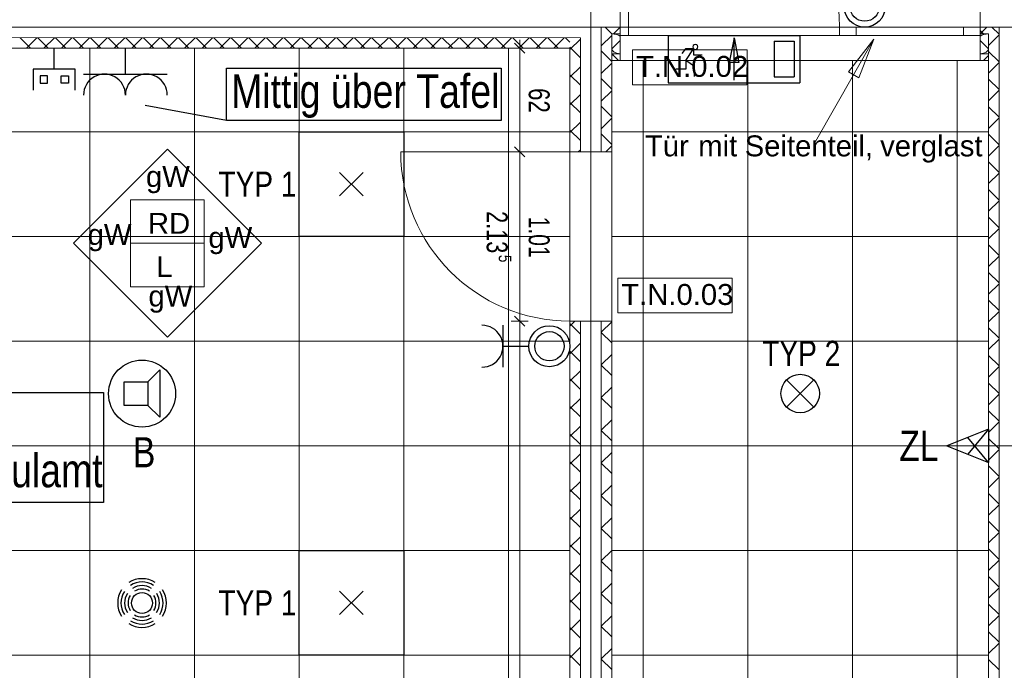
# Model space of a CAD drawing. Extents: x 1101 to 1942, y 41 to 882.
# Tile 73 of 113: x 1355 to 1473, y 613 to 690. Entities that reach past the tile are written whole.
import ezdxf
from ezdxf.lldxf.tags import DXFTag

# ---------------------------------------------------------------- set-up
doc = ezdxf.new("R2010")
doc.units = 0
doc.layers.get('0').update_dxf_attribs({"lineweight": 13})
for name, color, linetype, lineweight in [('Axen', 7, 'Continuous', 25), ('Beschriftung', 7, 'Continuous', 25), ('Deckenspiegel', 7, 'Continuous', 25), ('Fullfläche', 7, 'Continuous', 25), ('Maßlinien', 7, 'Continuous', 25), ('Türen-A03CP7E11H', 7, 'Continuous', 25), ('Wände', 7, 'Continuous', 25)]:
    doc.layers.add(name, color=color, linetype=linetype, lineweight=lineweight)
for name, color, linetype, lineweight, true_color in [('BI_E_Beschallung', 5, 'Continuous', 25, 0x0000ff), ('BI_E_EDV', 3, 'Continuous', 25, 0x00ff00), ('BI_E_Licht', 7, 'Continuous', 25, 0xff6600), ('BI_E_Rufanlagen', 5, 'Continuous', 25, 0x0000ff), ('BI_E_Sicherheitsleuchten', 3, 'Continuous', 25, 0x00ff00), ('BI_E_Starkstrom', 1, 'Continuous', 25, 0xff0000), ('BI_E_Steckdosen', 1, 'Continuous', 25, 0xff0000), ('BI_E_Stromkreis', 1, 'Continuous', 25, 0xff0000)]:
    doc.layers.add(name, color=color, linetype=linetype, lineweight=lineweight, true_color=true_color)
doc.styles.get("Standard").update_dxf_attribs({"font": 'arial.ttf'})
tags = doc.linetypes.add('ALL_S25', pattern=[0.001, 0, -0.001]).pattern_tags.tags
tags[6:7] = [DXFTag(74, 4), DXFTag(75, 0), DXFTag(340, '0'), DXFTag(46, 1.0), DXFTag(50, 0.0), DXFTag(44, 0.0), DXFTag(45, 0.0)]
tags[4:5] = [DXFTag(74, 4), DXFTag(75, 0), DXFTag(340, '0'), DXFTag(46, 1.0), DXFTag(50, 0.0), DXFTag(44, 0.0), DXFTag(45, 0.0)]
tags = doc.linetypes.add('PUNKT2_S9-A03CP7E21H', pattern=[0.001, 0, -0.001]).pattern_tags.tags
tags[6:7] = [DXFTag(74, 4), DXFTag(75, 0), DXFTag(340, '0'), DXFTag(46, 1.0), DXFTag(50, 0.0), DXFTag(44, 0.0), DXFTag(45, 0.0)]
tags[4:5] = [DXFTag(74, 4), DXFTag(75, 0), DXFTag(340, '0'), DXFTag(46, 1.0), DXFTag(50, 0.0), DXFTag(44, 0.0), DXFTag(45, 0.0)]

# ---------------------------------------------------------------- blocks, each defined once
blk = doc.blocks.new('Referenz-A03CP7E41H', base_point=(1127.79, 89.81))
at = {"layer": 'Axen', "color": 0, "linetype": 'ALL_S25', "lineweight": -2, "ltscale": 0.13}
for p, q in [((1423.5, 90.13), (1423.5, 825.65)), ((1661.9, 689.45), (1222.39, 689.45)), ((1661.89, 639.45), (1222.38, 639.45))]:
    blk.add_line(p, q, dxfattribs=at)
at = {"layer": 'Beschriftung', "color": 0, "lineweight": -2}
for p, q in [((1457.31, 688), (1450.33, 675.79)), ((1454.27, 684.1), (1457.31, 688)), ((1454.27, 684.1), (1457.31, 688)), ((1457.31, 688), (1455.49, 683.4)), ((1457.31, 688), (1455.49, 683.4)), ((1442.15, 686.72), (1428.47, 686.72)), ((1428.47, 686.72), (1428.47, 682.55)), ((1442.14, 682.55), (1442.15, 686.72)), ((1455.49, 683.4), (1454.27, 684.1)), ((1455.49, 683.4), (1454.27, 684.1)), ((1454.88, 683.75), (1454.71, 683.44)), ((1428.47, 682.55), (1442.14, 682.55)), ((1361.72, 663.64), (1372.94, 674.86)), ((1372.94, 674.86), (1384.15, 663.64)), ((1368.54, 663.64), (1368.54, 668.84)), ((1368.54, 668.84), (1377.34, 668.84)), ((1377.34, 668.84), (1377.34, 663.64)), ((1372.94, 652.43), (1361.72, 663.64)), ((1377.34, 663.64), (1368.54, 663.64)), ((1368.54, 658.44), (1368.54, 663.64)), ((1384.15, 663.64), (1372.94, 652.43)), ((1377.34, 663.64), (1377.34, 658.44)), ((1440.39, 659.49), (1426.72, 659.49)), ((1426.72, 659.49), (1426.72, 655.32)), ((1440.39, 655.32), (1440.39, 659.49)), ((1377.34, 658.44), (1368.54, 658.44)), ((1426.72, 655.32), (1440.39, 655.32))]:
    blk.add_line(p, q, dxfattribs=at)
at = {"layer": 'Deckenspiegel', "color": 0, "lineweight": -2}
for p, q in [((1306.3, 686.95), (1421, 686.95)), ((1363.65, 686.95), (1363.65, 441.94)), ((1376.15, 686.95), (1376.15, 441.94)), ((1388.65, 686.95), (1388.65, 441.94)), ((1401.15, 686.95), (1401.15, 441.94)), ((1413.65, 686.95), (1413.65, 441.94)), ((1421, 686.95), (1421, 441.95)), ((1426, 193.45), (1426, 685.45)), ((1426, 685.45), (1471, 685.45)), ((1429.75, 193.45), (1429.75, 685.45)), ((1442.25, 193.45), (1442.25, 685.45)), ((1454.75, 193.45), (1454.75, 685.45)), ((1467.25, 193.45), (1467.25, 685.45)), ((1471, 685.45), (1471, 193.45)), ((1306.3, 676.94), (1421, 676.95)), ((1471, 676.95), (1426, 676.95)), ((1306.3, 664.44), (1421, 664.45)), ((1471, 664.45), (1426, 664.45)), ((1306.3, 651.94), (1421, 651.95)), ((1471, 651.95), (1426, 651.95)), ((1306.3, 639.44), (1421, 639.45)), ((1471, 639.45), (1426, 639.45)), ((1306.3, 626.94), (1421, 626.95)), ((1471, 626.95), (1426, 626.95)), ((1306.3, 614.44), (1421, 614.45)), ((1471, 614.45), (1426, 614.45))]:
    blk.add_line(p, q, dxfattribs=at)
at = {"layer": 'Fullfläche', "color": 0, "lineweight": -2}
for p, q in [((1425.2, 689.45), (1426, 688.65)), ((1426.99, 689.45), (1426.19, 688.65)), ((1470, 689.05), (1470.19, 688.86)), ((1470.78, 689.45), (1470.19, 688.86)), ((1472.25, 688.6), (1471.4, 689.45)), ((1355.36, 688.19), (1356.6, 686.95)), ((1357.33, 688.19), (1356.09, 686.95)), ((1357.46, 688.19), (1358.7, 686.95)), ((1359.43, 688.19), (1358.19, 686.95)), ((1359.56, 688.19), (1360.8, 686.95)), ((1361.53, 688.19), (1360.29, 686.95)), ((1361.66, 688.19), (1362.9, 686.95)), ((1363.63, 688.19), (1362.39, 686.95)), ((1363.76, 688.19), (1365, 686.95)), ((1365.73, 688.19), (1364.49, 686.95)), ((1365.86, 688.19), (1367.1, 686.95)), ((1367.83, 688.19), (1366.59, 686.95)), ((1367.96, 688.19), (1369.2, 686.95)), ((1369.93, 688.19), (1368.69, 686.95)), ((1370.06, 688.19), (1371.3, 686.95)), ((1372.03, 688.19), (1370.79, 686.95)), ((1372.16, 688.19), (1373.4, 686.95)), ((1374.13, 688.19), (1372.89, 686.95)), ((1374.26, 688.19), (1375.5, 686.95)), ((1376.23, 688.19), (1374.99, 686.95)), ((1376.36, 688.19), (1377.6, 686.95)), ((1378.32, 688.19), (1377.09, 686.95)), ((1378.46, 688.19), (1379.7, 686.95)), ((1380.42, 688.19), (1379.19, 686.95)), ((1380.56, 688.19), (1381.8, 686.95)), ((1382.52, 688.19), (1381.29, 686.95)), ((1382.66, 688.19), (1383.9, 686.95)), ((1384.62, 688.19), (1383.39, 686.95)), ((1384.76, 688.19), (1386, 686.95)), ((1386.72, 688.19), (1385.49, 686.95)), ((1386.86, 688.19), (1388.1, 686.95)), ((1388.82, 688.19), (1387.59, 686.95)), ((1388.96, 688.19), (1390.2, 686.95)), ((1390.92, 688.19), (1389.69, 686.95)), ((1391.06, 688.19), (1392.3, 686.95)), ((1393.02, 688.19), (1391.79, 686.95)), ((1393.16, 688.19), (1394.4, 686.95)), ((1395.12, 688.19), (1393.88, 686.95)), ((1395.26, 688.19), (1396.5, 686.95)), ((1397.22, 688.19), (1395.98, 686.95)), ((1397.36, 688.19), (1398.6, 686.95)), ((1399.32, 688.19), (1398.08, 686.95)), ((1399.46, 688.19), (1400.7, 686.95)), ((1401.42, 688.19), (1400.18, 686.95)), ((1401.56, 688.19), (1402.8, 686.95)), ((1403.52, 688.19), (1402.28, 686.95)), ((1403.66, 688.19), (1404.9, 686.95)), ((1405.62, 688.19), (1404.38, 686.95)), ((1405.76, 688.19), (1407, 686.95)), ((1407.72, 688.19), (1406.48, 686.95)), ((1407.86, 688.19), (1409.1, 686.95)), ((1409.82, 688.18), (1408.58, 686.95)), ((1409.96, 688.18), (1411.2, 686.95)), ((1411.92, 688.18), (1410.68, 686.95)), ((1412.07, 688.18), (1413.3, 686.95)), ((1414.02, 688.18), (1412.78, 686.95)), ((1414.17, 688.18), (1415.4, 686.95)), ((1416.12, 688.18), (1414.88, 686.95)), ((1416.27, 688.18), (1417.5, 686.95)), ((1418.22, 688.18), (1416.98, 686.95)), ((1418.37, 688.18), (1419.6, 686.95)), ((1420.32, 688.18), (1419.08, 686.95)), ((1420.47, 688.18), (1421, 687.65)), ((1422.25, 688.01), (1421, 686.76)), ((1424.75, 687.21), (1426, 688.46)), ((1426, 688.65), (1426, 688.65)), ((1426.02, 686.85), (1427, 687.86)), ((1470.19, 688.86), (1470, 688.66)), ((1470.97, 686.85), (1470, 687.86)), ((1470.19, 688.86), (1470.4, 688.65)), ((1472.25, 688.51), (1471, 687.26)), ((1422.25, 685.8), (1421, 687.05)), ((1424.75, 686.6), (1426, 685.35)), ((1426, 686.06), (1426.19, 686.25)), ((1426.8, 685.45), (1426, 686.25)), ((1471, 686.06), (1470.39, 685.45)), ((1472.25, 685.3), (1471, 686.55)), ((1422.25, 684.71), (1421, 683.46)), ((1424.75, 683.91), (1426, 685.16)), ((1470, 685.45), (1470, 685.45)), ((1472.25, 685.21), (1471, 683.96)), ((1422.25, 682.5), (1421, 683.75)), ((1424.75, 683.3), (1426, 682.05)), ((1472.25, 682), (1471, 683.25)), ((1422.25, 681.41), (1421, 680.16)), ((1424.75, 680.61), (1426, 681.86)), ((1472.25, 681.91), (1471, 680.66)), ((1422.25, 679.2), (1421, 680.45)), ((1424.75, 680), (1426, 678.75)), ((1472.25, 678.7), (1471, 679.95)), ((1424.75, 677.31), (1426, 678.56)), ((1472.25, 678.61), (1471, 677.36)), ((1422.25, 678.11), (1421, 676.86)), ((1422.25, 675.9), (1421, 677.15)), ((1424.75, 676.7), (1426, 675.45)), ((1472.25, 675.4), (1471, 676.65)), ((1425.29, 674.55), (1426, 675.26)), ((1472.25, 675.31), (1471, 674.06)), ((1422.25, 674.81), (1421.99, 674.55)), ((1472.25, 672.1), (1471, 673.35)), ((1472.25, 672.01), (1471, 670.76)), ((1472.25, 668.8), (1471, 670.05)), ((1472.25, 668.71), (1471, 667.46)), ((1472.25, 665.5), (1471, 666.75)), ((1472.25, 665.41), (1471, 664.16)), ((1472.25, 662.2), (1471, 663.45)), ((1472.25, 662.11), (1471, 660.86)), ((1472.25, 658.9), (1471, 660.15)), ((1472.25, 658.81), (1471, 657.56)), ((1472.25, 655.6), (1471, 656.85)), ((1472.25, 655.51), (1471, 654.26)), ((1421.59, 654.35), (1421, 653.76)), ((1422.25, 652.8), (1421, 654.05)), ((1424.75, 653.01), (1426, 654.26)), ((1424.75, 653), (1426, 651.75)), ((1472.25, 652.3), (1471, 653.55)), ((1422.25, 651.71), (1421, 650.46)), ((1472.25, 652.21), (1471, 650.96)), ((1422.25, 649.5), (1421, 650.75)), ((1424.75, 649.11), (1426, 650.36)), ((1472.25, 649), (1471, 650.25)), ((1424.75, 649.1), (1426, 647.85)), ((1422.25, 648.41), (1421, 647.16)), ((1472.25, 648.91), (1471, 647.66)), ((1422.25, 646.2), (1421, 647.45)), ((1472.25, 645.7), (1471, 646.95)), ((1424.75, 645.21), (1426, 646.46)), ((1472.25, 645.61), (1471, 644.36)), ((1422.25, 645.11), (1421, 643.86)), ((1424.75, 645.2), (1426, 643.95)), ((1422.25, 642.9), (1421, 644.15)), ((1472.25, 642.4), (1471, 643.65)), ((1424.75, 641.31), (1426, 642.56)), ((1472.25, 642.31), (1471, 641.06)), ((1422.25, 641.81), (1421, 640.56)), ((1422.25, 639.6), (1421, 640.85)), ((1424.75, 641.3), (1426, 640.05)), ((1472.25, 639.1), (1471, 640.35)), ((1422.25, 638.51), (1421, 637.26)), ((1424.75, 637.41), (1426, 638.66)), ((1472.25, 639.01), (1471, 637.76)), ((1422.25, 636.3), (1421, 637.55)), ((1424.75, 637.4), (1426, 636.15)), ((1472.25, 635.8), (1471, 637.05)), ((1422.25, 635.21), (1421, 633.96)), ((1472.25, 635.71), (1471, 634.46)), ((1422.25, 633), (1421, 634.25)), ((1424.75, 633.51), (1426, 634.76)), ((1424.75, 633.5), (1426, 632.25)), ((1472.25, 632.5), (1471, 633.75)), ((1422.25, 631.91), (1421, 630.66)), ((1472.25, 632.41), (1471, 631.16)), ((1422.25, 629.7), (1421, 630.95)), ((1424.75, 629.61), (1426, 630.86)), ((1472.25, 629.2), (1471, 630.45)), ((1424.75, 629.6), (1426, 628.35)), ((1472.25, 629.11), (1471, 627.86)), ((1422.25, 628.61), (1421, 627.36)), ((1422.25, 626.4), (1421, 627.65)), ((1424.75, 625.71), (1426, 626.96)), ((1472.25, 625.9), (1471, 627.15)), ((1424.75, 625.7), (1426, 624.45)), ((1472.25, 625.81), (1471, 624.56)), ((1422.25, 625.31), (1421, 624.06)), ((1422.25, 623.1), (1421, 624.35)), ((1472.25, 622.6), (1471, 623.85)), ((1422.25, 622.01), (1421, 620.76)), ((1424.75, 621.81), (1426, 623.06)), ((1472.25, 622.51), (1471, 621.26)), ((1422.25, 619.8), (1421, 621.05)), ((1424.75, 621.8), (1426, 620.55)), ((1472.25, 619.3), (1471, 620.55)), ((1422.25, 618.71), (1421, 617.46)), ((1424.75, 617.91), (1426, 619.16)), ((1472.25, 619.21), (1471, 617.96)), ((1422.25, 616.5), (1421, 617.75)), ((1424.75, 617.9), (1426, 616.65)), ((1472.25, 616), (1471, 617.25)), ((1422.25, 615.41), (1421, 614.16)), ((1424.75, 614.01), (1426, 615.26)), ((1472.25, 615.91), (1471, 614.66)), ((1422.25, 613.2), (1421, 614.45)), ((1424.75, 614), (1426, 612.75)), ((1472.25, 612.7), (1471, 613.95))]:
    blk.add_line(p, q, dxfattribs=at)
for centre, major_axis, start_param, end_param in [((1426, 688.05), (1.18, 0), 0.554153, 1.570791), ((1471, 688.05), (-1.18, 0), 4.712389, 5.729009), ((1427.2, 686.85), (1.18, 0), 3.141593, 4.541527), ((1469.8, 686.85), (-1.18, 0), 1.741753, 3.141593)]:
    blk.add_ellipse(centre, major_axis=major_axis, ratio=0.5, start_param=start_param, end_param=end_param, dxfattribs=at)
at = {"layer": 'Maßlinien', "color": 0, "lineweight": -2}
for p, q in [((1415, 686.95), (1415, 687.95)), ((1415, 686.95), (1414, 686.95)), ((1414.4, 687.55), (1415.6, 686.35)), ((1415, 686.95), (1416, 686.95)), ((1415, 686.95), (1415, 684.69)), ((1415, 684.69), (1415, 680.75)), ((1415, 680.75), (1415, 674.55)), ((1414.4, 675.15), (1415.6, 673.95)), ((1415, 674.55), (1414, 674.55)), ((1415, 674.55), (1416, 674.55)), ((1415, 674.55), (1415, 654.35)), ((1414.4, 654.95), (1415.6, 653.75)), ((1415, 654.35), (1414, 654.35)), ((1415, 654.35), (1416, 654.35)), ((1415, 654.35), (1415, 441.95))]:
    blk.add_line(p, q, dxfattribs=at)
at = {"layer": 'Türen-A03CP7E11H', "color": 0, "lineweight": -2}
for p, q in [((1428, 689.45), (1428, 714.65)), ((1427, 689.45), (1428, 689.45)), ((1428, 689.45), (1428, 688.45)), ((1453.2, 689.45), (1453.2, 688.45)), ((1453.2, 689.45), (1470, 689.45)), ((1455.2, 688.45), (1455.2, 689.45)), ((1468, 689.45), (1468, 688.45)), ((1428, 688.45), (1427, 688.45)), ((1470, 688.45), (1453.2, 688.45)), ((1421, 674.55), (1400.8, 674.55))]:
    blk.add_line(p, q, dxfattribs=at)
at = {"layer": 'Türen-A03CP7E11H', "color": 0, "linetype": 'PUNKT2_S9-A03CP7E21H', "lineweight": -2, "ltscale": 0.13}
for p, q in [((1428, 689.45), (1453.2, 689.45)), ((1453.2, 688.45), (1428, 688.45)), ((1421, 674.55), (1421, 654.35)), ((1426, 654.35), (1426, 674.55))]:
    blk.add_line(p, q, dxfattribs=at)
at = {"layer": 'Türen-A03CP7E11H', "color": 0, "lineweight": -2}
for centre, major_axis, end_param in [((1428, 689.45), (25.2, 0), 1.570797), ((1421, 674.55), (-20.2, 0), 1.570796)]:
    blk.add_ellipse(centre, major_axis=major_axis, ratio=1, start_param=0, end_param=end_param, dxfattribs=at)
at = {"layer": 'Wände', "color": 0, "lineweight": -2}
for p, q in [((1427, 689.45), (1427, 691.95)), ((1470, 691.95), (1470, 689.45)), ((1427, 689.45), (1302.3, 689.45)), ((1423.5, 689.45), (1423.5, 674.55)), ((1424.75, 674.55), (1424.75, 689.45)), ((1427, 685.45), (1427, 689.45)), ((1470, 685.45), (1470, 689.45)), ((1470, 689.45), (1594.7, 689.45)), ((1470, 689.45), (1471, 689.45)), ((1472.25, 474.54), (1472.25, 689.45)), ((1302.3, 688.2), (1422.25, 688.18)), ((1422.25, 674.55), (1422.25, 688.18)), ((1426, 688.65), (1427, 688.65)), ((1426, 688.65), (1426, 674.55)), ((1471, 688.65), (1470, 688.65)), ((1471, 477.14), (1471, 688.65)), ((1421, 686.95), (1303.1, 686.95)), ((1421, 676.55), (1421, 686.95)), ((1427, 686.25), (1426, 686.25)), ((1470, 686.25), (1471, 686.25)), ((1426, 685.45), (1427, 685.45)), ((1471, 685.45), (1470, 685.45)), ((1421, 674.55), (1421, 676.55)), ((1421, 674.55), (1426, 674.55)), ((1421, 539.45), (1421, 654.35)), ((1421, 654.35), (1426, 654.35)), ((1422.25, 440.68), (1422.25, 654.35)), ((1423.5, 654.35), (1423.5, 474.54)), ((1424.75, 424.55), (1424.75, 654.35)), ((1426, 654.35), (1426, 564.25))]:
    blk.add_line(p, q, dxfattribs=at)
at = {"layer": 'Beschriftung', "color": 0, "lineweight": -2, "char_height": 2.5, "attachment_point": 1, "rotation": 359.9932}
for s, insert in [('{\\fArial;T.N.0.02}', (1428.89, 686.01)), ('{\\fArial;Tür}', (1429.96, 676.52)), ('{\\fArial;mit}', (1436.32, 676.52)), ('{\\fArial;Seitenteil,}', (1441.87, 676.52)), ('{\\fArial;verglast}', (1458.05, 676.52)), ('{\\fArial;gW}', (1370.37, 672.86)), ('{\\fArial;RD}', (1370.61, 667.27)), ('{\\fArial;gW}', (1363.41, 665.93)), ('{\\fArial;gW}', (1377.83, 665.58)), ('{\\fArial;L}', (1371.61, 662.1)), ('{\\fArial;gW}', (1370.67, 658.59)), ('{\\fArial;T.N.0.03}', (1427.13, 658.78))]:
    blk.add_mtext(s, dxfattribs=dict(at, insert=insert))
at = {"layer": 'Maßlinien', "color": 0, "lineweight": -2, "attachment_point": 1, "rotation": 270}
for s, insert, char_height in [('{\\W0.76;\\fArial;62}', (1418.58, 682.17), 2.5), ('{\\W0.74;\\fArial;2.13}', (1413.56, 667.48), 2.5), ('{\\W0.72;\\fArial;1.01}', (1418.58, 666.82), 2.5), ('{\\W0.76;\\fArial;5}', (1414, 662.25), 1.5)]:
    blk.add_mtext(s, dxfattribs=dict(at, insert=insert, char_height=char_height))
blk = doc.blocks.new('Steckdose_ 2-fach-A03CP7FU1H', base_point=(1362.92, 681.34))
at = {"color": 0, "lineweight": -2}
for p, q in [((1367.92, 683.84), (1367.92, 686.94)), ((1362.92, 683.84), (1372.92, 683.84))]:
    blk.add_line(p, q, dxfattribs=at)
for centre in [(1365.42, 681.34), (1370.42, 681.34)]:
    blk.add_ellipse(centre, major_axis=(2.5, 0), ratio=1, start_param=0, end_param=3.141593, dxfattribs=at)
blk = doc.blocks.new('Polygon-A03CP7FY1H', base_point=(1304.68, 632.71))
at = {"color": 0, "linetype": 'ByBlock', "lineweight": -2, "ltscale": 0.25}
for p, q in [((1304.68, 632.71), (1304.68, 645.84)), ((1304.68, 645.84), (1365.32, 645.84)), ((1365.32, 645.84), (1365.32, 632.71)), ((1365.32, 632.71), (1304.68, 632.71))]:
    blk.add_line(p, q, dxfattribs=at)
blk = doc.blocks.new('RZB Sidelite ECO 30W-A03CP7G01H', base_point=(1388.65, 664.45))
at = {"color": 0, "lineweight": -2}
for p, q in [((1388.65, 664.45), (1388.65, 676.95)), ((1388.65, 676.95), (1401.15, 676.95)), ((1401.15, 676.95), (1401.15, 664.45)), ((1396.3, 669.3), (1393.5, 672.1)), ((1396.3, 672.1), (1393.5, 669.3)), ((1401.15, 664.45), (1388.65, 664.45))]:
    blk.add_line(p, q, dxfattribs=at)
blk = doc.blocks.new('Steckdose_ 1-fach Deckenbereich-A03CP7G81H', base_point=(1410.5, 648.85))
at = {"color": 0, "lineweight": -2}
for p, q in [((1413, 653.85), (1413, 648.85)), ((1413, 651.35), (1416.1, 651.35))]:
    blk.add_line(p, q, dxfattribs=at)
blk.add_ellipse((1410.5, 651.35), major_axis=(0, -2.5), ratio=1, start_param=0, end_param=3.141593, dxfattribs=at)
blk = doc.blocks.new('RZB Sidelite ECO 30W-A03CP7GA1H', base_point=(1388.65, 614.45))
at = {"color": 0, "lineweight": -2}
for p, q in [((1388.65, 614.45), (1388.65, 626.95)), ((1388.65, 626.95), (1401.15, 626.95)), ((1401.15, 626.95), (1401.15, 614.45)), ((1396.3, 619.3), (1393.5, 622.1)), ((1396.3, 622.1), (1393.5, 619.3)), ((1401.15, 614.45), (1388.65, 614.45))]:
    blk.add_line(p, q, dxfattribs=at)
blk = doc.blocks.new('Polygon-A03CP7GC1H', base_point=(1379.97, 678.3))
at = {"color": 0, "linetype": 'ByBlock', "lineweight": -2, "ltscale": 0.25}
for p, q in [((1379.97, 678.3), (1379.97, 684.55)), ((1379.97, 684.55), (1412.79, 684.55)), ((1412.79, 684.55), (1412.79, 678.3)), ((1412.79, 678.3), (1379.97, 678.3))]:
    blk.add_line(p, q, dxfattribs=at)
blk = doc.blocks.new('Taster Aufputz-A03CP7GI1H', base_point=(1416.1, 648.9))
at = {"color": 0, "lineweight": -2}
for radius in [2.45, 1.75]:
    blk.add_circle((1418.55, 651.35), radius, dxfattribs=at)
blk = doc.blocks.new('Monitor-A03CP7GQ1H', base_point=(1356.92, 681.94))
at = {"color": 0, "linetype": 'ByBlock', "lineweight": -2, "ltscale": 0.25}
for p, q in [((1359.42, 684.44), (1359.42, 686.94)), ((1361.92, 684.44), (1356.92, 684.44)), ((1356.92, 684.44), (1356.92, 681.94)), ((1361.92, 681.94), (1361.92, 684.44)), ((1358.61, 683.63), (1357.74, 683.63)), ((1357.74, 683.63), (1357.74, 682.76)), ((1358.61, 682.76), (1358.61, 683.63)), ((1360.24, 682.76), (1360.24, 683.63)), ((1360.24, 683.63), (1361.11, 683.63)), ((1361.11, 683.63), (1361.11, 682.76)), ((1357.74, 682.76), (1358.61, 682.76)), ((1361.11, 682.76), (1360.24, 682.76))]:
    blk.add_line(p, q, dxfattribs=at)
blk = doc.blocks.new('Fluchtwegleuchte oben-A03CP7I81H', base_point=(1432.73, 682.81))
at = {"color": 0, "lineweight": -2}
for p, q in [((1432.73, 688.45), (1432.73, 682.81)), ((1432.73, 688.45), (1448.46, 688.45)), ((1440.6, 688.16), (1440, 685.22)), ((1440.6, 683.1), (1440.6, 688.16)), ((1440.6, 688.16), (1441.19, 685.22)), ((1448.46, 688.45), (1448.46, 682.81)), ((1434.8, 686.85), (1434.35, 686.32)), ((1435.75, 686.85), (1434.8, 686.85)), ((1434.84, 685.48), (1435.75, 686.85)), ((1435.75, 686.85), (1435.75, 686.13)), ((1445.41, 687.76), (1447.77, 687.76)), ((1445.41, 687.76), (1445.41, 683.5)), ((1447.77, 687.76), (1447.77, 683.5)), ((1435.75, 686.13), (1436.79, 686.13)), ((1434.84, 684.43), (1433.64, 684.43)), ((1434.84, 685.48), (1434.84, 684.43)), ((1435.86, 684.74), (1434.84, 685.48)), ((1435.86, 683.57), (1435.86, 684.74)), ((1441.19, 685.22), (1440, 685.22)), ((1445.41, 683.5), (1447.77, 683.5)), ((1432.73, 682.81), (1448.46, 682.81))]:
    blk.add_line(p, q, dxfattribs=at)
for major_axis in [(0.312, 0), (-0.312, 0)]:
    blk.add_ellipse((1435.98, 687.08), major_axis=major_axis, ratio=1, start_param=0, end_param=3.141593, dxfattribs=at)
blk = doc.blocks.new('Trilux G04 C07 WR STAGE1-A03CP7IQ1H', base_point=(1446.2, 643.4))
at = {"color": 0, "linetype": 'ByBlock', "lineweight": -2, "ltscale": 0.25}
for p, q in [((1446.87, 644.07), (1450.12, 647.32)), ((1446.87, 647.32), (1450.12, 644.07))]:
    blk.add_line(p, q, dxfattribs=at)
blk.add_circle((1448.5, 645.7), 2.3, dxfattribs=at)
blk = doc.blocks.new('Taster Aufputz-A03CP7JM1H', base_point=(1453.75, 689.45))
at = {"color": 0, "lineweight": -2}
for radius in [2.45, 1.75]:
    blk.add_circle((1456.2, 691.9), radius, dxfattribs=at)
blk = doc.blocks.new('Lautsprecher-A03CP7KC1H', base_point=(1365.9, 641.69))
at = {"color": 0, "lineweight": -2}
for p, q in [((1372.03, 648.53), (1370.61, 647.11)), ((1372.03, 648.53), (1372.03, 642.86)), ((1367.77, 644.27), (1367.77, 647.11)), ((1367.77, 647.11), (1370.61, 647.11)), ((1370.61, 647.11), (1370.61, 644.27)), ((1370.61, 644.27), (1367.77, 644.27)), ((1372.03, 642.86), (1370.61, 644.27))]:
    blk.add_line(p, q, dxfattribs=at)
at = {"color": 0, "linetype": 'ByBlock', "lineweight": -2, "ltscale": 0.25}
blk.add_circle((1369.9, 645.69), 4, dxfattribs=at)
blk = doc.blocks.new('Präsenzmelder MD-C 360i_32 oder 24-A03CP7KO1H', base_point=(1366.99, 617.78))
at = {"color": 0, "lineweight": -2}
blk.add_circle((1369.9, 620.69), 1.25, dxfattribs=at)
for major_axis in [(1.58, 2.44), (1.36, 2.11), (-2.44, 1.58), (-2.11, 1.36), (1.13, 1.75), (0.9, 1.4), (2.11, -1.36), (2.44, -1.58), (-1.75, 1.13), (-1.4, 0.9), (1.4, -0.9), (1.75, -1.13), (-1.36, -2.11), (-1.13, -1.75), (-0.9, -1.4), (-1.58, -2.44)]:
    blk.add_ellipse((1369.9, 620.69), major_axis=major_axis, ratio=1, start_param=0, end_param=1.146009, dxfattribs=at)
blk = doc.blocks.new('Blockreferenz-A03CP7MC1H', base_point=(1466, 637.45))
at = {"color": 0, "linetype": 'ByBlock', "lineweight": -2, "ltscale": 0.25}
for p, q in [((1471, 641.45), (1466, 639.45)), ((1471, 641.45), (1468.5, 638.45)), ((1471, 641.45), (1471, 637.45)), ((1471, 637.45), (1468.5, 640.45)), ((1466, 639.45), (1471, 637.45))]:
    blk.add_line(p, q, dxfattribs=at)

msp = doc.modelspace()

# ---------------------------------------------------------------- linework, layer by layer
at = {"layer": 'BI_E_Stromkreis', "ltscale": 0.25}
msp.add_line((1379.97, 678.3), (1370.27, 680.11), dxfattribs=at)

# ---------------------------------------------------------------- block references
at = {"color": 251, "lineweight": 13, "ltscale": 0.13, "true_color": 0x5f5f5f}
msp.add_blockref('Referenz-A03CP7E41H', (1127.79, 89.81), dxfattribs=at)
at = {"layer": 'BI_E_Beschallung', "ltscale": 0.25}
msp.add_blockref('Lautsprecher-A03CP7KC1H', (1365.9, 641.69), dxfattribs=at)
at = {"layer": 'BI_E_EDV', "ltscale": 0.25}
msp.add_blockref('Monitor-A03CP7GQ1H', (1356.92, 681.94), dxfattribs=at)
at = {"layer": 'BI_E_Licht', "linetype": 'Continuous', "ltscale": 0.25}
for name, p in [('RZB Sidelite ECO 30W-A03CP7G01H', (1388.65, 664.45)), ('RZB Sidelite ECO 30W-A03CP7GA1H', (1388.65, 614.45)), ('Präsenzmelder MD-C 360i_32 oder 24-A03CP7KO1H', (1366.99, 617.78))]:
    msp.add_blockref(name, p, dxfattribs=at)
at = {"layer": 'BI_E_Licht', "ltscale": 0.25}
msp.add_blockref('Trilux G04 C07 WR STAGE1-A03CP7IQ1H', (1446.2, 643.4), dxfattribs=at)
at = {"layer": 'BI_E_Rufanlagen', "ltscale": 0.25}
msp.add_blockref('Blockreferenz-A03CP7MC1H', (1466, 637.45), dxfattribs=at)
at = {"layer": 'BI_E_Sicherheitsleuchten', "color": 3, "linetype": 'Continuous', "ltscale": 0.25, "true_color": 0x00ff00}
msp.add_blockref('Fluchtwegleuchte oben-A03CP7I81H', (1432.73, 682.81), dxfattribs=at)
at = {"layer": 'BI_E_Starkstrom', "linetype": 'Continuous', "ltscale": 0.25}
for name, p in [('Taster Aufputz-A03CP7JM1H', (1453.75, 689.45)), ('Taster Aufputz-A03CP7GI1H', (1416.1, 648.9))]:
    msp.add_blockref(name, p, dxfattribs=at)
at = {"layer": 'BI_E_Steckdosen', "linetype": 'Continuous', "ltscale": 0.25}
for name, p in [('Steckdose_ 2-fach-A03CP7FU1H', (1362.92, 681.34)), ('Steckdose_ 1-fach Deckenbereich-A03CP7G81H', (1410.5, 648.85))]:
    msp.add_blockref(name, p, dxfattribs=at)
at = {"layer": 'BI_E_Stromkreis', "ltscale": 0.25}
for name, p in [('Polygon-A03CP7GC1H', (1379.97, 678.3)), ('Polygon-A03CP7FY1H', (1304.68, 632.71))]:
    msp.add_blockref(name, p, dxfattribs=at)

# ---------------------------------------------------------------- texts
at = {"layer": 'BI_E_Beschallung', "ltscale": 0.25, "insert": (1368.81, 640.49), "char_height": 3.6, "attachment_point": 1}
msp.add_mtext('{\\W0.8;\\fArial;B}', dxfattribs=at)
at = {"layer": 'BI_E_Licht', "ltscale": 0.25, "char_height": 3, "attachment_point": 1}
for s, insert in [('{\\W0.8;\\fArial;TYP 1}', (1379.03, 672.2)), ('{\\W0.8;\\fArial;TYP 2}', (1443.97, 652)), ('{\\W0.8;\\fArial;TYP 1}', (1379.03, 622.2))]:
    msp.add_mtext(s, dxfattribs=dict(at, insert=insert))
at = {"layer": 'BI_E_Rufanlagen', "linetype": 'Continuous', "ltscale": 0.25, "insert": (1460.33, 641.25), "char_height": 3.6, "attachment_point": 1}
msp.add_mtext('{\\W0.8;\\fArial;ZL}', dxfattribs=at)
at = {"layer": 'BI_E_Stromkreis', "ltscale": 0.25, "char_height": 4, "attachment_point": 1}
for s, insert in [('{\\W0.8;\\fArial;Mittig über Tafel}', (1380.54, 683.81)), ('{\\W0.8;\\fArial;Höhe nach Vorgabe Schulamt}', (1305.56, 638.51))]:
    msp.add_mtext(s, dxfattribs=dict(at, insert=insert))

doc.saveas('drawing.dxf')
